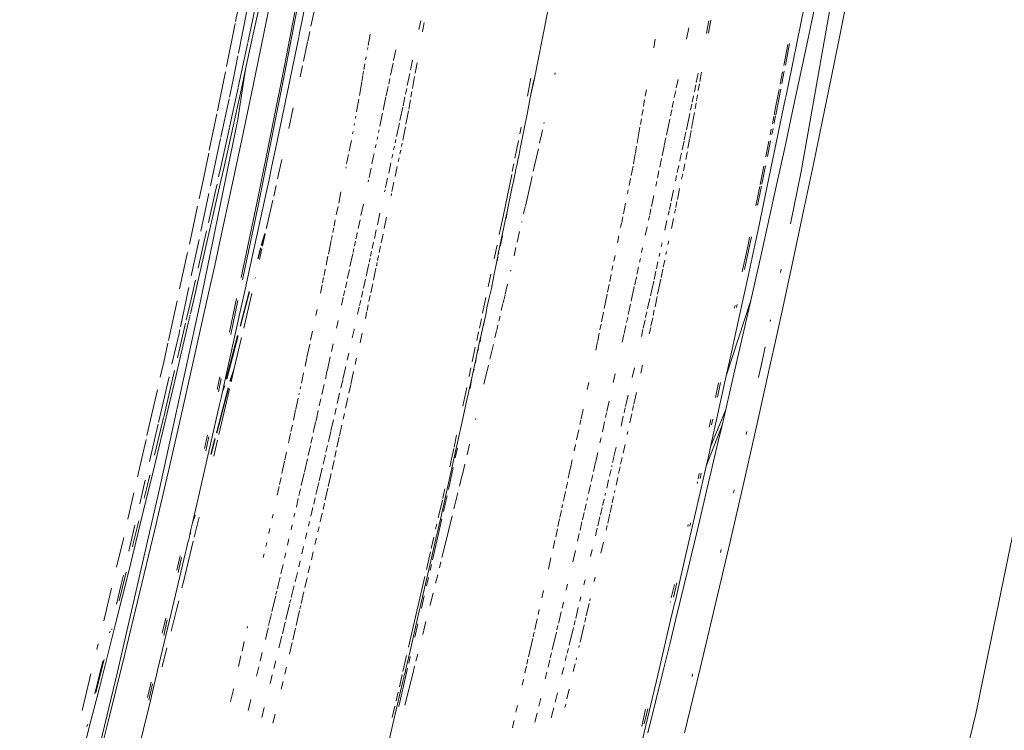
# Model space of a CAD drawing. Header units: millimetres. Extents: x 504675 to 860349, y -23215 to 63575.
# Tile 97 of 177: x 592478 to 592537, y 32815 to 32857. Entities that reach past the tile are written whole.
import ezdxf
from ezdxf import colors
from ezdxf.entities.mleader import LeaderData, LeaderLine
from ezdxf.math import Vec2, Vec3

# ---------------------------------------------------------------- set-up
doc = ezdxf.new("R2010")
doc.units = ezdxf.units.MM
doc.header["$LTSCALE"] = 10
doc.header["$PDMODE"] = 35
doc.header["$PDSIZE"] = -1000
doc.linetypes.add('LEVEL-F-OVERALL LAYOUT$0$HIDDEN', pattern=[0.375, 0.25, -0.125])
doc.layers.get('0').update_dxf_attribs({"linetype": 'CONTINUOUS'})
doc.layers.get('Defpoints').update_dxf_attribs({"color": 253, "linetype": 'CONTINUOUS'})
for name, color, linetype, lineweight in [('ARCH', 8, 'CONTINUOUS', 0), ('DIM', 8, 'CONTINUOUS', 15), ('furniture', 8, 'CONTINUOUS', 5), ('level-C-ELEVATION-$0$I-ANNO-TEXT', 8, 'CONTINUOUS', 18)]:
    doc.layers.add(name, color=color, linetype=linetype, lineweight=lineweight)
doc.layers.add('LEVEL-F-OVERALL LAYOUT$0$DASH1L', color=8, linetype='LEVEL-F-OVERALL LAYOUT$0$HIDDEN')
doc.styles.add('level-C-ELEVATION-$0$KGD - Note', font='romans.shx', dxfattribs={"width": 0.7, "height": 2})
doc.styles.get("Standard").update_dxf_attribs({"font": 'verdana.ttf'})
doc.dimstyles.new('LBF 50', dxfattribs={"dimscale": 25, "dimtxt": 1.75, "dimasz": 1.75, "dimexe": 1, "dimexo": 1, "dimgap": 1, "dimtad": 1, "dimdec": 0, "dimrnd": 5, "dimzin": 12, "dimdsep": 46, "dimtxsty": 'Standard', "dimblk": 'CLOSEDBLANK', "dimcen": 0, "dimclrd": 256, "dimclre": 256, "dimclrt": 256, "dimadec": 0, "dimazin": 3, "dimtfac": 1, "dimtdec": 0, "dimtofl": 0, "dimtmove": 0, "dimatfit": 3, "dimldrblk": 'CLOSEDBLANK', "dimfxl": 0.18, "dimtolj": 1, "dimtzin": 0, "dimlwd": -1, "dimlwe": -1, "dimarcsym": 0})

# ---------------------------------------------------------------- blocks, each defined once
blk = doc.blocks.new('ARCH')
at = {"layer": 'LEVEL-F-OVERALL LAYOUT$0$DASH1L'}
h = blk.add_hatch(dxfattribs=at)
h.set_pattern_fill('ANGLE', color=8, scale=10, angle=352.06644)
h.set_pattern_definition([(352.0664444, (-404119.055, 373340.98), (9.6410197, 69.1814516), [50.8, -19.05]), (82.0664444, (-404119.055, 373340.98), (-69.1814516, 9.6410197), [50.8, -19.05])])
edge = h.paths.add_edge_path(flags=16)
edge.add_line((572074.712, 35847.062), (602196.904, 29528.217))
edge.add_line((602196.904, 29528.217), (599472.63, 39352.005))
edge.add_arc((597545.364, 38817.547), 2000, 15.499436, 89.998351)
edge.add_line((597545.422, 40817.547), (573256.113, 40817.547))
edge.add_arc((576210.344, 22394.182), 18658.72, 99.1099624, 106.6903327)
edge.add_line((570851.58, 40266.829), (572074.712, 35847.062))
h.paths.add_polyline_path([(583373.777, 40815.973), (583374.097, 40875.042), (586424.097, 40859.112), (586423.937, 40815.973)], flags=16)
h.paths.add_polyline_path([(600840.891, 34605.132), (600792.778, 34591.523), (599497.965, 39260.646), (599546.078, 39274.255)])
h.paths.add_polyline_path([(587210.4, 32671.778), (587194.965, 32598.383), (582692.955, 33542.787), (582708.389, 33616.182)])
edge = h.paths.add_edge_path()
edge.add_line((572071.73, 35387.893), (601863.317, 29138.4))
edge.add_arc((601986.5, 29725.619), 600, 258.152638, 375.499436)
edge.add_line((602564.68, 29885.956), (599906.265, 39472.258))
edge.add_arc((597545.364, 38817.547), 2450, 15.499436, 89.998351)
edge.add_line((597545.435, 41267.547), (573220.478, 41267.547))
edge.add_arc((576210.344, 22394.182), 19108.72, 99.0018321, 106.2358191)
edge.add_arc((571035.465, 40164.758), 600, 106.235819, 195.468967)
edge.add_line((570457.2, 40004.728), (571616.648, 35815.082))
edge.add_arc((572194.913, 35975.111), 600, 195.468967, 258.152638)
h.paths.add_polyline_path([(587210.4, 32671.778), (587195.409, 32600.494), (587195.432, 32600.49)])
at = {"layer": 'furniture'}
for p, q in [((592524.666, 32847.788), (592528.472, 32869.357)), ((592535.025, 32815.649), (592545.129, 32864.982)), ((592494.081, 32854.158), (592495.225, 32860.107)), ((592494.061, 32853.576), (592495.296, 32860.001)), ((592492.754, 32858.492), (592492.131, 32855.593)), ((592491.163, 32856.685), (592491.379, 32857.74)), ((592492.42, 32857.978), (592491.885, 32855.449)), ((592495.328, 32857.832), (592494.909, 32855.797)), ((592495.944, 32857.905), (592495.625, 32856.412)), ((592525.306, 32856.729), (592525.578, 32858.031)), ((592527.359, 32857.844), (592526.919, 32855.654)), ((592491.33, 32854.821), (592491.851, 32857.417)), ((592493.132, 32857.448), (592492.632, 32855.005)), ((592509.664, 32857.32), (592509.352, 32855.729)), ((592524.434, 32855.507), (592524.842, 32857.532)), ((592490.616, 32854.013), (592491.139, 32856.57)), ((592502.131, 32856.734), (592502.025, 32856.216)), ((592502.339, 32856.625), (592502.242, 32856.082)), ((592519.125, 32856.324), (592519.207, 32856.727)), ((592519.189, 32856.007), (592519.325, 32856.768)), ((592525.306, 32856.729), (592525.047, 32855.504)), ((592495.556, 32856.09), (592495.434, 32855.518)), ((592499.006, 32855.262), (592499.125, 32855.947)), ((592517.873, 32855.652), (592518.011, 32856.322)), ((592519.052, 32855.97), (592519.125, 32856.324)), ((592491.754, 32853.857), (592492.131, 32855.593)), ((592491.874, 32855.394), (592491.864, 32855.347)), ((592494.903, 32855.766), (592493.6, 32849.498)), ((592495.181, 32854.344), (592495.426, 32855.481)), ((592509.352, 32855.729), (592509.091, 32854.408)), ((592515.935, 32855.129), (592516.025, 32855.649)), ((592523.733, 32854.108), (592523.978, 32855.383)), ((592525.047, 32855.504), (592524.16, 32851.366)), ((592524.176, 32854.237), (592524.434, 32855.507)), ((592526.919, 32855.654), (592526.446, 32853.322)), ((592491.864, 32855.347), (592491.318, 32852.801)), ((592492.632, 32855.005), (592492.097, 32852.42)), ((592498.965, 32855.03), (592498.986, 32855.149)), ((592500.521, 32854.38), (592500.651, 32855.008)), ((592523.636, 32854.079), (592523.876, 32855.328)), ((592491.013, 32853.239), (592491.298, 32854.661)), ((592498.859, 32854.419), (592498.89, 32854.597)), ((592500.488, 32854.224), (592500.339, 32853.507)), ((592501.647, 32854.395), (592501.522, 32853.797)), ((592501.909, 32854.234), (592501.801, 32853.634)), ((592509.091, 32854.408), (592508.854, 32853.219)), ((592524.176, 32854.237), (592523.755, 32852.195)), ((592490.08, 32851.396), (592490.554, 32853.714)), ((592491.298, 32850.888), (592491.754, 32853.857)), ((592491.442, 32852.435), (592491.754, 32853.857)), ((592492.501, 32846.29), (592494.081, 32854.158)), ((592494.979, 32853.406), (592495.121, 32854.064)), ((592498.7, 32853.505), (592498.742, 32853.745)), ((592498.759, 32853.843), (592498.817, 32854.177)), ((592501.483, 32853.611), (592501.333, 32852.895)), ((592510.076, 32853.549), (592510.096, 32853.64)), ((592518.512, 32853.348), (592518.569, 32853.625)), ((592518.673, 32853.132), (592518.773, 32853.691)), ((592523.425, 32852.983), (592523.565, 32853.71)), ((592523.522, 32853.011), (592523.661, 32853.736)), ((592490.792, 32852.204), (592491.013, 32853.239)), ((592492.493, 32845.76), (592494.061, 32853.576)), ((592498.491, 32852.302), (592498.63, 32853.104)), ((592498.64, 32853.159), (592498.695, 32853.477)), ((592500.298, 32853.308), (592500.229, 32852.978)), ((592501.766, 32853.437), (592501.635, 32852.709)), ((592508.619, 32853.112), (592508.449, 32852.267)), ((592508.662, 32853.337), (592508.619, 32853.112)), ((592508.62, 32852.162), (592508.826, 32853.236)), ((592508.854, 32853.219), (592508.62, 32852.162)), ((592517.373, 32853.242), (592517.272, 32852.753)), ((592518.455, 32853.073), (592518.512, 32853.348)), ((592526.446, 32853.322), (592525.938, 32850.846)), ((592491.271, 32852.58), (592490.802, 32850.422)), ((592491.311, 32852.767), (592491.271, 32852.58)), ((592500.086, 32852.29), (592500.202, 32852.846)), ((592501.297, 32852.722), (592501.228, 32852.391)), ((592501.605, 32852.541), (592501.544, 32852.205)), ((592515.436, 32852.257), (592515.502, 32852.642)), ((592517.153, 32852.182), (592517.235, 32852.577)), ((592518.341, 32852.529), (592518.424, 32852.926)), ((592518.577, 32852.598), (592518.647, 32852.992)), ((592523.137, 32851.484), (592523.362, 32852.657)), ((592523.166, 32851.157), (592523.459, 32852.683)), ((592490.288, 32849.84), (592490.771, 32852.105)), ((592491.442, 32852.435), (592490.473, 32848.066)), ((592492.097, 32852.42), (592491.526, 32849.694)), ((592498.324, 32851.344), (592498.454, 32852.093)), ((592500.07, 32852.216), (592499.906, 32851.429)), ((592501.195, 32852.233), (592501.081, 32851.693)), ((592501.514, 32852.037), (592501.416, 32851.491)), ((592508.62, 32852.162), (592508.443, 32851.188)), ((592515.33, 32851.648), (592515.397, 32852.037)), ((592517.108, 32851.965), (592517.031, 32851.598)), ((592518.213, 32851.917), (592518.29, 32852.285)), ((592518.383, 32851.521), (592518.445, 32851.865)), ((592518.467, 32851.986), (592518.532, 32852.35)), ((592523.749, 32852.163), (592522.443, 32845.886)), ((592494.579, 32851.573), (592494.308, 32850.34)), ((592501.062, 32851.605), (592500.896, 32850.819)), ((592501.399, 32851.397), (592501.255, 32850.597)), ((592515.237, 32851.113), (592515.3, 32851.477)), ((592516.999, 32851.444), (592516.927, 32851.098)), ((592518.114, 32851.443), (592518.186, 32851.789)), ((592518.174, 32850.352), (592518.344, 32851.302)), ((592523.066, 32851.13), (592523.137, 32851.484)), ((592523.732, 32849.384), (592524.16, 32851.366)), ((592489.052, 32840.003), (592491.298, 32850.888)), ((592489.602, 32849.062), (592490.042, 32851.211)), ((592498.257, 32850.959), (592498.277, 32851.074)), ((592499.71, 32850.49), (592499.87, 32851.256)), ((592508.443, 32851.188), (592508.254, 32850.328)), ((592509.431, 32850.635), (592509.445, 32850.699)), ((592515.144, 32850.581), (592515.204, 32850.922)), ((592516.688, 32849.951), (592516.888, 32850.908)), ((592517.868, 32850.27), (592518.069, 32851.227)), ((592522.962, 32850.616), (592523.052, 32851.061)), ((592523.065, 32850.645), (592523.116, 32850.902)), ((592523.116, 32850.902), (592523.152, 32851.088)), ((592525.938, 32850.846), (592525.394, 32848.229)), ((592490.795, 32850.39), (592490.64, 32849.679)), ((592498.094, 32850.025), (592498.12, 32850.173)), ((592498.181, 32850.523), (592498.203, 32850.653)), ((592499.662, 32850.265), (592499.63, 32850.113)), ((592500.864, 32850.668), (592500.696, 32849.882)), ((592501.229, 32850.452), (592501.062, 32849.656)), ((592508.081, 32850.435), (592507.999, 32850.025)), ((592508.254, 32850.328), (592508.096, 32849.539)), ((592509.347, 32850.259), (592509.26, 32849.871)), ((592514.954, 32849.483), (592515.118, 32850.43)), ((592517.741, 32849.669), (592517.842, 32850.144)), ((592518.067, 32849.759), (592518.153, 32850.234)), ((592522.832, 32849.965), (592522.902, 32850.315)), ((592522.935, 32849.995), (592523.004, 32850.343)), ((592489.671, 32846.942), (592490.268, 32849.745)), ((592490.64, 32849.679), (592490.303, 32848.144)), ((592491.526, 32849.694), (592490.916, 32846.828)), ((592497.895, 32849.007), (592498.021, 32849.627)), ((592499.577, 32849.858), (592499.541, 32849.686)), ((592500.654, 32849.687), (592500.616, 32849.506)), ((592507.923, 32849.645), (592507.709, 32848.581)), ((592508.096, 32849.539), (592508.029, 32849.166)), ((592509.171, 32849.474), (592509.254, 32849.844)), ((592516.656, 32849.8), (592516.561, 32849.346)), ((592517.615, 32849.076), (592517.732, 32849.624)), ((592517.962, 32849.176), (592518.059, 32849.712)), ((592522.57, 32848.661), (592522.758, 32849.597)), ((592522.673, 32848.692), (592522.86, 32849.625)), ((592493.315, 32848.143), (592493.6, 32849.498)), ((592499.479, 32849.395), (592499.438, 32849.199)), ((592500.569, 32849.284), (592500.525, 32849.08)), ((592500.94, 32849.07), (592500.894, 32848.853)), ((592501.024, 32849.471), (592500.983, 32849.279)), ((592508.029, 32849.166), (592507.956, 32848.814)), ((592509.097, 32849.146), (592508.799, 32847.82)), ((592514.848, 32848.876), (592514.921, 32849.296)), ((592516.552, 32849.305), (592516.433, 32848.735)), ((592517.916, 32848.916), (592517.926, 32848.973)), ((592523.732, 32849.384), (592523.152, 32846.733)), ((592489.197, 32847.085), (592489.565, 32848.885)), ((592493.904, 32848.505), (592493.651, 32847.364)), ((592497.74, 32848.246), (592497.856, 32848.815)), ((592499.317, 32848.621), (592499.24, 32848.258)), ((592499.368, 32848.865), (592499.317, 32848.621)), ((592500.47, 32848.827), (592500.42, 32848.595)), ((592500.844, 32848.613), (592500.793, 32848.367)), ((592507.883, 32848.478), (592507.817, 32848.151)), ((592507.956, 32848.814), (592507.883, 32848.478)), ((592514.739, 32848.247), (592514.843, 32848.844)), ((592516.396, 32848.56), (592516.291, 32848.058)), ((592517.473, 32848.403), (592517.51, 32848.577)), ((592517.51, 32848.577), (592517.574, 32848.878)), ((592517.83, 32848.507), (592517.916, 32848.916)), ((592490.303, 32848.144), (592490.155, 32847.477)), ((592490.307, 32847.332), (592490.473, 32848.066)), ((592493.119, 32847.224), (592493.315, 32848.143)), ((592497.689, 32847.992), (592497.705, 32848.072)), ((592499.186, 32848.002), (592499.066, 32847.437)), ((592500.358, 32848.306), (592500.229, 32847.707)), ((592500.735, 32848.092), (592500.61, 32847.495)), ((592507.644, 32848.258), (592507.553, 32847.805)), ((592507.769, 32847.915), (592507.725, 32847.702)), ((592507.769, 32847.915), (592507.761, 32847.875)), ((592507.785, 32847.993), (592507.769, 32847.915)), ((592507.817, 32848.151), (592507.785, 32847.993)), ((592514.602, 32847.566), (592514.711, 32848.106)), ((592516.246, 32847.844), (592516.156, 32847.416)), ((592517.329, 32847.732), (592517.421, 32848.16)), ((592517.689, 32847.829), (592517.778, 32848.257)), ((592522.241, 32847.02), (592522.46, 32848.115)), ((592522.344, 32847.049), (592522.563, 32848.143)), ((592524.029, 32844.687), (592524.666, 32847.788)), ((592525.394, 32848.229), (592524.814, 32845.47)), ((592489.007, 32841.619), (592490.307, 32847.332)), ((592492.985, 32846.602), (592493.119, 32847.224)), ((592499.035, 32847.289), (592499.012, 32847.183)), ((592500.163, 32847.404), (592500.041, 32846.841)), ((592507.517, 32847.624), (592507.017, 32845.137)), ((592507.691, 32847.521), (592507.622, 32847.176)), ((592507.725, 32847.702), (592507.691, 32847.521)), ((592508.726, 32847.497), (592508.328, 32845.737)), ((592514.48, 32846.966), (592514.567, 32847.392)), ((592516.111, 32847.206), (592516.053, 32846.929)), ((592517.225, 32847.243), (592517.292, 32847.556)), ((592517.587, 32847.34), (592517.655, 32847.664)), ((592489.001, 32846.182), (592489.197, 32847.085)), ((592490.062, 32847.053), (592489.953, 32846.561)), ((592490.916, 32846.828), (592490.267, 32843.821)), ((592493.42, 32846.333), (592493.562, 32846.967)), ((592500.014, 32846.713), (592499.987, 32846.588)), ((592500.543, 32847.171), (592500.425, 32846.607)), ((592507.574, 32846.982), (592507.246, 32845.421)), ((592507.622, 32847.176), (592507.574, 32846.982)), ((592514.382, 32846.481), (592514.427, 32846.705)), ((592516.966, 32846.04), (592517.105, 32846.684)), ((592517.336, 32846.139), (592517.47, 32846.781)), ((592521.988, 32845.765), (592522.161, 32846.622)), ((592522.092, 32845.792), (592522.319, 32846.926)), ((592522.166, 32846.648), (592522.216, 32846.899)), ((592523.152, 32846.733), (592522.334, 32843.041)), ((592489.1, 32844.267), (592489.577, 32846.502)), ((592489.953, 32846.561), (592489.554, 32844.781)), ((592491.485, 32841.523), (592492.501, 32846.29)), ((592492.985, 32846.602), (592492.772, 32845.628)), ((592493.367, 32846.099), (592493.037, 32844.64)), ((592497.269, 32845.924), (592497.403, 32846.585)), ((592500.399, 32846.486), (592500.372, 32846.353)), ((592515.935, 32846.371), (592515.799, 32845.729)), ((592488.419, 32843.495), (592488.905, 32845.739)), ((592491.56, 32841.382), (592492.493, 32845.76)), ((592492.772, 32845.628), (592491.928, 32841.721)), ((592497.126, 32845.221), (592497.23, 32845.732)), ((592498.73, 32845.857), (592498.587, 32845.185)), ((592508.226, 32845.285), (592508.322, 32845.711)), ((592514.14, 32845.288), (592514.269, 32845.926)), ((592515.767, 32845.579), (592515.694, 32845.234)), ((592516.788, 32845.218), (592516.843, 32845.473)), ((592516.86, 32845.553), (592516.939, 32845.915)), ((592517.165, 32845.318), (592517.218, 32845.572)), ((592517.235, 32845.655), (592517.312, 32846.022)), ((592522.157, 32844.525), (592522.443, 32845.886)), ((592524.814, 32845.47), (592524.195, 32842.569)), ((592496.993, 32844.565), (592497.067, 32844.932)), ((592498.532, 32844.93), (592498.423, 32844.421)), ((592499.711, 32845.319), (592499.562, 32844.638)), ((592500.11, 32845.1), (592499.966, 32844.411)), ((592507.246, 32845.421), (592506.723, 32842.907)), ((592507.017, 32845.137), (592506.786, 32844.055)), ((592507.187, 32845.006), (592507.246, 32845.421)), ((592514.037, 32844.782), (592514.102, 32845.102)), ((592515.679, 32845.164), (592515.625, 32844.908)), ((592516.595, 32844.325), (592516.716, 32844.888)), ((592516.979, 32844.428), (592517.101, 32845.01)), ((592493.037, 32844.64), (592492.965, 32844.434)), ((592493.037, 32844.64), (592492.987, 32844.42)), ((592496.913, 32844.174), (592496.971, 32844.459)), ((592499.496, 32844.337), (592499.384, 32843.828)), ((592508.115, 32844.8), (592508.123, 32844.833)), ((592513.974, 32844.469), (592514.026, 32844.725)), ((592515.5, 32844.321), (592515.435, 32844.016)), ((592515.541, 32844.513), (592515.5, 32844.321)), ((592521.96, 32843.602), (592522.157, 32844.525)), ((592488.535, 32841.613), (592488.994, 32843.768)), ((592489.44, 32844.273), (592489.226, 32843.316)), ((592490.267, 32843.821), (592489.92, 32842.229)), ((592492.675, 32843.423), (592492.882, 32844.117)), ((592492.882, 32844.117), (592492.697, 32843.409)), ((592492.752, 32843.376), (592492.915, 32844.098)), ((592496.655, 32842.904), (592496.818, 32843.705)), ((592496.832, 32843.774), (592496.879, 32844.004)), ((592498.335, 32844.008), (592498.291, 32843.803)), ((592498.371, 32844.175), (592498.335, 32844.008)), ((592499.898, 32844.089), (592499.791, 32843.577)), ((592506.844, 32843.345), (592506.979, 32843.978)), ((592507.844, 32843.611), (592507.989, 32844.247)), ((592513.793, 32843.578), (592513.875, 32843.983)), ((592521.516, 32842.925), (592521.718, 32843.928)), ((592521.614, 32843.901), (592521.525, 32843.455)), ((592489.226, 32843.316), (592488.943, 32842.073)), ((592492.47, 32842.635), (592492.634, 32843.264)), ((592492.656, 32843.251), (592492.492, 32842.621)), ((592492.57, 32842.573), (592492.715, 32843.215)), ((592498.168, 32843.234), (592498.119, 32843.003)), ((592498.261, 32843.663), (592498.2, 32843.378)), ((592499.337, 32843.614), (592499.254, 32843.237)), ((592499.749, 32843.375), (592499.669, 32842.993)), ((592506.654, 32843.433), (592506.48, 32842.619)), ((592507.657, 32842.799), (592507.77, 32843.288)), ((592515.274, 32843.264), (592515.215, 32842.988)), ((592516.382, 32843.344), (592516.397, 32843.412)), ((592516.397, 32843.412), (592516.432, 32843.574)), ((592516.778, 32843.464), (592516.823, 32843.679)), ((592521.182, 32841.846), (592521.525, 32843.455)), ((592521.825, 32842.977), (592521.96, 32843.602)), ((592487.843, 32840.833), (592488.311, 32842.996)), ((592496.52, 32842.24), (592496.63, 32842.778)), ((592498.099, 32842.913), (592497.936, 32842.158)), ((592499.127, 32842.662), (592499.076, 32842.429)), ((592499.217, 32843.072), (592499.155, 32842.788)), ((592499.632, 32842.815), (592499.572, 32842.53)), ((592506.454, 32841.619), (592506.697, 32842.78)), ((592506.67, 32842.527), (592506.697, 32842.78)), ((592506.723, 32842.907), (592506.697, 32842.78)), ((592506.723, 32842.907), (592506.771, 32843.002)), ((592513.572, 32842.488), (592513.641, 32842.827)), ((592515.141, 32842.642), (592515.092, 32842.416)), ((592516.254, 32842.763), (592516.296, 32842.952)), ((592516.5, 32842.132), (592516.587, 32842.549)), ((592516.657, 32842.883), (592516.694, 32843.059)), ((592521.315, 32841.979), (592521.516, 32842.925)), ((592521.825, 32842.977), (592521.522, 32841.587)), ((592522.334, 32843.041), (592521.683, 32840.159)), ((592524.195, 32842.569), (592523.537, 32839.528)), ((592489.92, 32842.229), (592489.559, 32840.588)), ((592496.398, 32841.635), (592496.473, 32842.007)), ((592497.9, 32841.992), (592497.793, 32841.493)), ((592498.993, 32842.051), (592498.893, 32841.601)), ((592499.053, 32842.323), (592498.993, 32842.051)), ((592499.475, 32842.062), (592499.326, 32841.349)), ((592499.548, 32842.411), (592499.499, 32842.177)), ((592513.458, 32841.928), (592513.514, 32842.205)), ((592515.031, 32842.131), (592514.988, 32841.929)), ((592516.091, 32842.022), (592516.183, 32842.44)), ((592516.37, 32841.507), (592516.476, 32842.015)), ((592523.438, 32841.813), (592523.477, 32842.002)), ((592488.782, 32841.365), (592488.467, 32839.978)), ((592489.007, 32841.619), (592488.684, 32840.219)), ((592491.928, 32841.721), (592491.728, 32840.806)), ((592492.33, 32841.512), (592492.322, 32841.478)), ((592496.307, 32841.191), (592496.374, 32841.518)), ((592497.793, 32841.493), (592497.785, 32841.459)), ((592498.849, 32841.406), (592498.73, 32840.876)), ((592506.286, 32841.711), (592506.125, 32840.955)), ((592506.454, 32841.619), (592506.317, 32840.867)), ((592507.447, 32841.89), (592507.458, 32841.939)), ((592513.326, 32841.278), (592513.411, 32841.695)), ((592514.909, 32841.562), (592514.806, 32841.086)), ((592514.988, 32841.929), (592514.942, 32841.713)), ((592515.953, 32841.395), (592516.063, 32841.896)), ((592516.167, 32840.533), (592516.353, 32841.424)), ((592521.522, 32841.587), (592520.766, 32838.086)), ((592487.891, 32838.593), (592488.386, 32840.918)), ((592491.4, 32839.318), (592491.728, 32840.806)), ((592496.183, 32840.578), (592496.284, 32841.075)), ((592497.742, 32841.261), (592497.663, 32840.899)), ((592499.282, 32841.138), (592499.17, 32840.605)), ((592506.317, 32840.867), (592506.161, 32840.232)), ((592507.269, 32841.121), (592507.131, 32840.527)), ((592513.2, 32840.653), (592513.289, 32841.093)), ((592514.783, 32840.978), (592514.595, 32840.11)), ((592515.738, 32840.418), (592515.933, 32841.305)), ((592488.568, 32839.721), (592488.684, 32840.219)), ((592489.559, 32840.588), (592488.812, 32837.226)), ((592490.793, 32838.28), (592491.217, 32840.266)), ((592491.425, 32838.638), (592491.959, 32840.682)), ((592491.983, 32840.669), (592491.45, 32838.623)), ((592492.035, 32840.22), (592491.643, 32838.517)), ((592492.114, 32840.568), (592492.035, 32840.22)), ((592497.538, 32840.323), (592497.44, 32839.875)), ((592497.63, 32840.745), (592497.559, 32840.422)), ((592498.692, 32840.703), (592498.612, 32840.346)), ((592499.136, 32840.442), (592499.061, 32840.084)), ((592505.993, 32840.336), (592505.792, 32839.395)), ((592506.161, 32840.232), (592506.051, 32839.716)), ((592507.009, 32840.002), (592507.122, 32840.49)), ((592513.002, 32839.681), (592513.173, 32840.521)), ((592515.612, 32839.846), (592515.705, 32840.268)), ((592516.01, 32839.781), (592516.138, 32840.395)), ((592486.666, 32829.061), (592489.052, 32840.003)), ((592487.183, 32837.788), (592487.691, 32840.131)), ((592488.467, 32839.978), (592488.238, 32838.987)), ((592488.568, 32839.721), (592488.48, 32839.352)), ((592490.869, 32838.138), (592491.297, 32840.145)), ((592495.915, 32839.262), (592495.986, 32839.61)), ((592498.48, 32839.758), (592498.388, 32839.345)), ((592498.571, 32840.166), (592498.5, 32839.845)), ((592499.021, 32839.89), (592498.953, 32839.566)), ((592506.051, 32839.716), (592505.983, 32839.301)), ((592506.903, 32839.549), (592507.002, 32839.972)), ((592514.557, 32839.931), (592514.441, 32839.398)), ((592515.569, 32839.655), (592515.612, 32839.846)), ((592520.236, 32835.675), (592521.683, 32840.159)), ((592520.725, 32839.704), (592520.757, 32839.855)), ((592520.837, 32839.738), (592520.876, 32839.918)), ((592521.683, 32840.159), (592520.864, 32836.552)), ((592488.41, 32839.056), (592487.552, 32835.391)), ((592488.41, 32839.056), (592488.47, 32839.308)), ((592491.4, 32839.318), (592490.386, 32834.762)), ((592498.922, 32839.416), (592498.849, 32839.088)), ((592498.936, 32839.485), (592498.922, 32839.416)), ((592505.72, 32839.054), (592505.605, 32838.519)), ((592505.983, 32839.301), (592505.91, 32838.958)), ((592506.756, 32838.916), (592506.827, 32839.223)), ((592512.839, 32838.877), (592512.958, 32839.463)), ((592514.391, 32839.167), (592514.319, 32838.836)), ((592514.441, 32839.398), (592514.426, 32839.329)), ((592515.454, 32839.14), (592515.528, 32839.472)), ((592515.769, 32838.628), (592515.874, 32839.132)), ((592515.901, 32839.26), (592515.97, 32839.591)), ((592523.537, 32839.528), (592523.185, 32837.918)), ((592488.198, 32838.814), (592487.722, 32836.757)), ((592497.214, 32838.84), (592497.141, 32838.506)), ((592497.24, 32838.958), (592497.214, 32838.84)), ((592498.191, 32838.464), (592498.181, 32838.419)), ((592505.721, 32838.198), (592505.824, 32838.665)), ((592505.91, 32838.958), (592505.824, 32838.665)), ((592505.849, 32838.672), (592505.91, 32838.958)), ((592506.634, 32838.397), (592506.701, 32838.685)), ((592512.746, 32838.415), (592512.812, 32838.744)), ((592514.283, 32838.671), (592514.178, 32838.194)), ((592515.311, 32838.503), (592515.423, 32839.001)), ((592515.673, 32838.165), (592515.754, 32838.553)), ((592522.84, 32838.905), (592522.859, 32838.998)), ((592487.389, 32836.381), (592487.806, 32838.195)), ((592487.806, 32838.195), (592487.855, 32838.425)), ((592490.607, 32835.508), (592491.279, 32838.079)), ((592491.304, 32838.065), (592490.634, 32835.492)), ((592491.51, 32837.948), (592491.082, 32836.109)), ((592495.606, 32837.799), (592495.722, 32838.34)), ((592498.181, 32838.419), (592498.07, 32837.933)), ((592498.658, 32838.221), (592498.531, 32837.649)), ((592505.558, 32838.299), (592505.448, 32837.784)), ((592505.684, 32838.028), (592505.609, 32837.69)), ((592505.642, 32837.699), (592505.684, 32838.028)), ((592505.721, 32838.198), (592505.684, 32838.028)), ((592505.684, 32838.028), (592505.73, 32838.115)), ((592505.721, 32838.198), (592505.797, 32838.428)), ((592505.739, 32838.156), (592505.721, 32838.198)), ((592506.526, 32837.937), (592506.625, 32838.358)), ((592512.614, 32837.766), (592512.705, 32838.213)), ((592514.164, 32838.13), (592514.065, 32837.676)), ((592515.204, 32838.022), (592515.295, 32838.431)), ((592520.766, 32838.086), (592520.565, 32837.168)), ((592523.185, 32837.918), (592522.819, 32836.256)), ((592486.904, 32836.499), (592487.146, 32837.619)), ((592495.388, 32836.785), (592495.553, 32837.553)), ((592496.938, 32837.589), (592496.836, 32837.124)), ((592505.362, 32837.38), (592505.179, 32836.522)), ((592505.467, 32837.039), (592505.609, 32837.69)), ((592505.467, 32837.039), (592505.555, 32837.293)), ((592506.228, 32836.67), (592506.436, 32837.551)), ((592512.499, 32837.199), (592512.603, 32837.714)), ((592522.358, 32836.559), (592522.533, 32837.412)), ((592488.812, 32837.226), (592488.03, 32833.766)), ((592495.274, 32836.257), (592495.382, 32836.758)), ((592496.765, 32836.804), (592496.599, 32836.049)), ((592497.862, 32837.018), (592497.769, 32836.611)), ((592498.328, 32836.73), (592498.245, 32836.35)), ((592505.406, 32836.757), (592505.209, 32835.848)), ((592505.374, 32836.441), (592505.406, 32836.757)), ((592505.467, 32837.039), (592505.406, 32836.757)), ((592520.236, 32835.675), (592520.565, 32837.168)), ((592486.699, 32835.601), (592486.904, 32836.499)), ((592491.082, 32836.109), (592490.827, 32835.373)), ((592491.082, 32836.109), (592490.849, 32835.359)), ((592490.9, 32835.328), (592491.082, 32836.109)), ((592497.684, 32836.236), (592497.513, 32835.486)), ((592505.1, 32836.149), (592504.994, 32835.654)), ((592505.876, 32835.182), (592506.144, 32836.312)), ((592514.655, 32835.584), (592514.788, 32836.165)), ((592515.167, 32835.844), (592515.272, 32836.32)), ((592520.864, 32836.552), (592520.47, 32834.842)), ((592522.819, 32836.256), (592522.06, 32832.856)), ((592522.145, 32835.58), (592522.358, 32836.559)), ((592486.591, 32832.909), (592487.216, 32835.628)), ((592487.545, 32835.999), (592486.901, 32833.256)), ((592490.069, 32834.883), (592490.227, 32835.627)), ((592490.145, 32834.741), (592490.313, 32835.53)), ((592495.058, 32835.25), (592495.189, 32835.859)), ((592496.59, 32836.011), (592496.479, 32835.512)), ((592498.155, 32835.945), (592497.99, 32835.195)), ((592504.766, 32833.804), (592505.149, 32835.567)), ((592505.052, 32834.931), (592505.149, 32835.567)), ((592505.149, 32835.567), (592505.209, 32835.848)), ((592505.209, 32835.848), (592505.294, 32836.065)), ((592513.653, 32835.8), (592513.54, 32835.285)), ((592520.236, 32835.675), (592519.299, 32831.466)), ((592487.552, 32835.391), (592486.844, 32832.403)), ((592490.021, 32832.302), (592490.72, 32834.97)), ((592490.743, 32834.957), (592490.044, 32832.287)), ((592490.386, 32834.762), (592490.5, 32835.098)), ((592490.527, 32835.083), (592490.386, 32834.762)), ((592494.986, 32834.916), (592495.016, 32835.057)), ((592496.402, 32835.17), (592496.268, 32834.568)), ((592497.504, 32835.445), (592497.391, 32834.948)), ((592497.98, 32835.151), (592497.87, 32834.652)), ((592504.854, 32834.998), (592504.619, 32833.894)), ((592512, 32834.873), (592512.092, 32835.298)), ((592519.592, 32834.394), (592519.779, 32835.267)), ((592519.706, 32834.428), (592519.891, 32835.297)), ((592485.909, 32832.145), (592486.528, 32834.851)), ((592490.719, 32834.556), (592490.167, 32832.211)), ((592490.317, 32834.46), (592490.21, 32833.988)), ((592490.386, 32834.762), (592490.317, 32834.46)), ((592490.805, 32834.921), (592490.719, 32834.556)), ((592494.725, 32833.699), (592494.866, 32834.359)), ((592494.913, 32834.576), (592494.928, 32834.647)), ((592497.322, 32834.647), (592497.184, 32834.051)), ((592497.808, 32834.371), (592497.676, 32833.774)), ((592514.265, 32833.872), (592514.416, 32834.534)), ((592514.762, 32834.009), (592514.912, 32834.687)), ((592520.47, 32834.842), (592520.2, 32833.686)), ((592490.21, 32833.988), (592489.967, 32832.934)), ((592496.212, 32834.318), (592496.12, 32833.904)), ((592504.766, 32833.804), (592504.563, 32832.879)), ((592513.238, 32833.92), (592513.159, 32833.566)), ((592513.297, 32834.188), (592513.238, 32833.92)), ((592514.18, 32833.5), (592514.245, 32833.783)), ((592514.679, 32833.634), (592514.742, 32833.916)), ((592486.891, 32833.217), (592486.851, 32833.045)), ((592488.03, 32833.766), (592487.214, 32830.216)), ((592494.585, 32833.051), (592494.718, 32833.666)), ((592496.057, 32833.624), (592495.943, 32833.111)), ((592497.116, 32833.759), (592497.032, 32833.396)), ((592497.606, 32833.456), (592497.531, 32833.118)), ((592511.629, 32833.143), (592511.751, 32833.709)), ((592513.141, 32833.487), (592513.078, 32833.205)), ((592513.996, 32832.693), (592514.132, 32833.287)), ((592514.518, 32832.903), (592514.636, 32833.439)), ((592519.299, 32831.466), (592520.2, 32833.686)), ((592520.2, 32833.686), (592519.985, 32832.76)), ((592486.062, 32830.604), (592486.569, 32832.81)), ((592486.851, 32833.045), (592486.359, 32830.982)), ((592489.967, 32832.934), (592488.859, 32828.077)), ((592494.441, 32832.381), (592494.523, 32832.762)), ((592495.903, 32832.935), (592495.765, 32832.323)), ((592495.943, 32833.111), (592495.913, 32832.977)), ((592496.956, 32833.069), (592496.809, 32832.433)), ((592497.452, 32832.762), (592497.312, 32832.127)), ((592504.563, 32832.879), (592504.389, 32832.091)), ((592505.38, 32833.098), (592505.391, 32833.145)), ((592511.555, 32832.796), (592511.615, 32833.077)), ((592513.022, 32832.952), (592512.889, 32832.357)), ((592519.042, 32830.331), (592519.985, 32832.76)), ((592519.218, 32832.64), (592519.315, 32833.093)), ((592519.354, 32832.776), (592519.428, 32833.123)), ((592519.738, 32831.703), (592519.985, 32832.76)), ((592522.06, 32832.856), (592521.267, 32829.355)), ((592486.271, 32830.013), (592486.844, 32832.403)), ((592489.32, 32831.372), (592489.488, 32832.161)), ((592489.397, 32831.23), (592489.575, 32832.065)), ((592494.299, 32831.72), (592494.417, 32832.267)), ((592495.709, 32832.074), (592495.622, 32831.688)), ((592496.798, 32832.384), (592496.656, 32831.773)), ((592497.3, 32832.074), (592497.165, 32831.459)), ((592504.389, 32832.091), (592503.294, 32827.185)), ((592504.252, 32832.176), (592504.1, 32831.463)), ((592511.361, 32831.893), (592511.489, 32832.49)), ((592514.364, 32832.204), (592514.406, 32832.393)), ((592521.411, 32832.205), (592521.452, 32832.391)), ((592485.351, 32829.7), (592485.857, 32831.914)), ((592489.688, 32831.033), (592489.932, 32831.963)), ((592489.956, 32831.949), (592489.712, 32831.018)), ((592489.862, 32830.925), (592490.087, 32831.871)), ((592495.589, 32831.541), (592495.456, 32830.956)), ((592496.605, 32831.553), (592496.515, 32831.164)), ((592504.876, 32831.005), (592505.027, 32831.628)), ((592511.22, 32831.236), (592511.299, 32831.604)), ((592512.811, 32832.008), (592512.743, 32831.705)), ((592513.58, 32830.893), (592513.712, 32831.464)), ((592514.123, 32831.109), (592514.234, 32831.615)), ((592519.738, 32831.703), (592519.109, 32829.022)), ((592519.15, 32830.805), (592519.299, 32831.466)), ((592494.076, 32830.682), (592494.18, 32831.163)), ((592496.46, 32830.928), (592496.346, 32830.442)), ((592496.475, 32830.992), (592496.46, 32830.928)), ((592497.12, 32831.255), (592497.032, 32830.86)), ((592504.082, 32831.377), (592503.85, 32830.292)), ((592504.176, 32830.818), (592504.301, 32831.404)), ((592512.578, 32830.964), (592512.495, 32830.6)), ((592512.618, 32831.147), (592512.578, 32830.964)), ((592513.501, 32830.552), (592513.572, 32830.859)), ((592493.907, 32829.893), (592494.064, 32830.624)), ((592495.412, 32830.763), (592495.235, 32829.982)), ((592496.991, 32830.673), (592496.873, 32830.137)), ((592504.594, 32829.837), (592504.744, 32830.455)), ((592510.997, 32830.196), (592511.107, 32830.71)), ((592512.488, 32830.57), (592512.362, 32830.009)), ((592513.442, 32830.298), (592513.458, 32830.369)), ((592513.855, 32829.894), (592513.943, 32830.295)), ((592513.975, 32830.44), (592514.063, 32830.838)), ((592519.042, 32830.331), (592518.743, 32829.033)), ((592519.15, 32830.805), (592519.042, 32830.331)), ((592485.613, 32827.299), (592486.271, 32830.013)), ((592486.075, 32829.795), (592485.996, 32829.466)), ((592487.214, 32830.216), (592486.365, 32826.583)), ((592495.218, 32829.908), (592495.051, 32829.183)), ((592496.293, 32830.217), (592496.112, 32829.452)), ((592496.818, 32829.89), (592496.65, 32829.127)), ((592503.777, 32828.946), (592504.054, 32830.247)), ((592504.426, 32829.145), (592504.586, 32829.807)), ((592510.871, 32829.611), (592510.992, 32830.171)), ((592512.319, 32829.821), (592512.23, 32829.425)), ((592513.312, 32829.738), (592513.405, 32830.138)), ((592518.564, 32829.57), (592518.632, 32829.889)), ((592518.677, 32829.601), (592518.745, 32829.919)), ((592485.485, 32828.096), (592485.807, 32829.498)), ((592485.996, 32829.466), (592485.745, 32828.43)), ((592493.629, 32828.603), (592493.74, 32829.117)), ((592493.768, 32829.25), (592493.855, 32829.652)), ((592496.092, 32829.365), (592495.922, 32828.644)), ((592510.739, 32828.995), (592510.823, 32829.384)), ((592512.184, 32829.225), (592512.067, 32828.71)), ((592513.148, 32829.029), (592513.26, 32829.513)), ((592513.7, 32829.193), (592513.803, 32829.658)), ((592518.504, 32829.291), (592518.525, 32829.39)), ((592521.267, 32829.355), (592520.44, 32825.763)), ((592484.156, 32818.139), (592486.666, 32829.061)), ((592484.777, 32827.185), (592485.134, 32828.749)), ((592495.004, 32828.975), (592494.914, 32828.584)), ((592496.629, 32829.032), (592496.476, 32828.342)), ((592503.565, 32828.988), (592503.432, 32828.41)), ((592503.685, 32828.514), (592503.696, 32828.566)), ((592504.098, 32827.803), (592504.329, 32828.749)), ((592510.584, 32828.271), (592510.703, 32828.828)), ((592513.048, 32828.599), (592513.061, 32828.657)), ((592513.061, 32828.657), (592513.079, 32828.732)), ((592513.47, 32828.149), (592513.554, 32828.526)), ((592513.605, 32828.76), (592513.631, 32828.88)), ((592518.743, 32829.033), (592517.864, 32825.177)), ((592518.585, 32826.811), (592519.109, 32829.022)), ((592520.66, 32828.748), (592520.698, 32828.925)), ((592488.602, 32826.964), (592488.859, 32828.077)), ((592494.875, 32828.415), (592494.759, 32827.906)), ((592495.879, 32828.46), (592495.788, 32828.075)), ((592496.429, 32828.136), (592496.34, 32827.754)), ((592496.476, 32828.342), (592496.468, 32828.305)), ((592503.409, 32828.307), (592503.168, 32827.259)), ((592503.484, 32827.639), (592503.685, 32828.514)), ((592510.496, 32827.862), (592510.536, 32828.05)), ((592511.927, 32828.09), (592511.862, 32827.807)), ((592512.007, 32828.444), (592511.972, 32828.288)), ((592512.904, 32827.991), (592512.995, 32828.377)), ((592513.347, 32827.588), (592513.443, 32828.027)), ((592488.602, 32826.964), (592488.747, 32827.44)), ((592488.771, 32827.427), (592488.602, 32826.964)), ((592493.328, 32827.241), (592493.381, 32827.474)), ((592494.674, 32827.538), (592494.619, 32827.298)), ((592495.742, 32827.88), (592495.622, 32827.374)), ((592496.29, 32827.541), (592496.172, 32827.035)), ((592503.596, 32825.76), (592503.997, 32827.39)), ((592510.372, 32827.285), (592510.461, 32827.697)), ((592511.812, 32827.59), (592511.711, 32827.149)), ((592511.862, 32827.807), (592511.836, 32827.693)), ((592512.773, 32827.434), (592512.877, 32827.875)), ((592513.207, 32826.956), (592513.326, 32827.493)), ((592484.84, 32825.287), (592485.197, 32826.839)), ((592485.418, 32827.084), (592485.112, 32825.822)), ((592485.613, 32827.299), (592485.251, 32825.82)), ((592488.602, 32826.964), (592488.512, 32826.577)), ((592488.707, 32826.114), (592488.994, 32827.301)), ((592494.516, 32826.851), (592494.475, 32826.67)), ((592495.546, 32827.049), (592495.479, 32826.77)), ((592502.825, 32824.769), (592503.386, 32827.212)), ((592503.085, 32826.9), (592503.013, 32826.588)), ((592503.142, 32826.514), (592503.294, 32827.185)), ((592510.26, 32826.761), (592510.354, 32827.199)), ((592511.683, 32827.026), (592511.566, 32826.518)), ((592512.623, 32826.8), (592512.748, 32827.328)), ((592513.113, 32826.526), (592513.177, 32826.817)), ((592517.946, 32826.742), (592517.974, 32826.867)), ((592517.973, 32824.259), (592518.585, 32826.811)), ((592518.069, 32826.78), (592518.113, 32826.971)), ((592486.365, 32826.583), (592485.485, 32822.876)), ((592488.442, 32826.279), (592488.407, 32826.039)), ((592488.512, 32826.577), (592488.442, 32826.279)), ((592488.512, 32826.577), (592488.466, 32826.264)), ((592493.122, 32826.333), (592493.189, 32826.625)), ((592494.475, 32826.67), (592494.448, 32826.555)), ((592495.384, 32826.376), (592495.302, 32826.032)), ((592496.103, 32826.735), (592496.032, 32826.43)), ((592503.142, 32826.514), (592503.032, 32826.037)), ((592510.128, 32826.146), (592510.228, 32826.612)), ((592511.524, 32826.335), (592511.419, 32825.877)), ((592512.479, 32826.19), (592512.586, 32826.645)), ((592484.107, 32824.337), (592484.491, 32825.936)), ((592484.491, 32825.936), (592484.529, 32826.102)), ((592485.251, 32825.82), (592484.866, 32824.26)), ((592485.112, 32825.822), (592485.046, 32825.554)), ((592488.346, 32825.873), (592488.224, 32825.359)), ((592488.407, 32826.039), (592488.346, 32825.873)), ((592488.653, 32825.891), (592488.448, 32825.049)), ((592492.947, 32825.558), (592493.004, 32825.811)), ((592494.323, 32826.02), (592494.237, 32825.649)), ((592495.947, 32826.067), (592495.86, 32825.69)), ((592502.905, 32826.116), (592502.75, 32825.441)), ((592503.032, 32826.037), (592502.786, 32824.979)), ((592503.388, 32824.92), (592503.596, 32825.76)), ((592509.97, 32825.449), (592510.075, 32825.913)), ((592512.796, 32825.165), (592512.949, 32825.823)), ((592520.44, 32825.763), (592519.58, 32822.087)), ((592487.346, 32821.621), (592488.169, 32825.129)), ((592488.448, 32825.049), (592488.063, 32823.473)), ((592488.224, 32825.359), (592488.169, 32825.129)), ((592492.801, 32824.915), (592492.851, 32825.135)), ((592494.131, 32825.195), (592494.057, 32824.874)), ((592495.188, 32825.558), (592495.085, 32825.128)), ((592495.758, 32825.254), (592495.648, 32824.782)), ((592502.708, 32825.259), (592502.463, 32824.193)), ((592511.292, 32825.326), (592511.139, 32824.657)), ((592512.194, 32824.98), (592512.292, 32825.395)), ((592517.545, 32823.786), (592517.864, 32825.177)), ((592519.889, 32825.213), (592519.927, 32825.379)), ((592487.676, 32824.172), (592487.869, 32825.01)), ((592487.757, 32824.023), (592487.961, 32824.913)), ((592493.971, 32824.506), (592493.842, 32823.953)), ((592494.988, 32824.726), (592494.899, 32824.355)), ((592502.667, 32824.462), (592501.868, 32820.964)), ((592502.667, 32824.462), (592502.786, 32824.979)), ((592502.682, 32824.145), (592502.761, 32824.489)), ((592503.233, 32824.292), (592503.321, 32824.648)), ((592509.69, 32824.213), (592509.844, 32824.892)), ((592484.674, 32824.049), (592484.255, 32822.351)), ((592484.385, 32823.308), (592484.515, 32823.875)), ((592484.866, 32824.26), (592484.459, 32822.618)), ((592494.821, 32824.028), (592494.686, 32823.468)), ((592495.562, 32824.412), (592495.467, 32824.004)), ((592503.009, 32823.393), (592503.134, 32823.892)), ((592517.272, 32821.362), (592517.973, 32824.259)), ((592484.106, 32822.156), (592484.385, 32823.308)), ((592488.063, 32823.473), (592487.973, 32823.108)), ((592493.685, 32823.276), (592493.633, 32823.055)), ((592493.794, 32823.747), (592493.685, 32823.276)), ((592495.398, 32823.704), (592495.265, 32823.135)), ((592502.368, 32823.784), (592501.407, 32819.606)), ((592502.472, 32823.234), (592502.587, 32823.733)), ((592510.829, 32823.324), (592510.747, 32822.975)), ((592511.79, 32823.298), (592511.862, 32823.596)), ((592512.407, 32823.488), (592512.469, 32823.756)), ((592516.975, 32822.52), (592517.156, 32823.306)), ((592517.098, 32822.555), (592517.294, 32823.41)), ((592517.339, 32822.902), (592517.545, 32823.786)), ((592483.343, 32821.158), (592483.81, 32823.101)), ((592485.485, 32822.876), (592484.574, 32819.102)), ((592493.6, 32822.919), (592493.553, 32822.72)), ((592494.618, 32823.181), (592494.46, 32822.541)), ((592494.629, 32823.23), (592494.618, 32823.181)), ((592495.204, 32822.873), (592495.043, 32822.179)), ((592502.687, 32822.102), (592502.861, 32822.798)), ((592509.309, 32822.53), (592509.404, 32822.949)), ((592517.215, 32822.373), (592517.339, 32822.902)), ((592484.459, 32822.618), (592484.028, 32820.893)), ((592487.786, 32822.349), (592487.654, 32821.81)), ((592493.536, 32822.647), (592493.316, 32821.718)), ((592494.36, 32822.135), (592494.137, 32821.23)), ((592494.43, 32822.421), (592494.381, 32822.219)), ((592502.168, 32821.909), (592502.336, 32822.64)), ((592510.581, 32822.262), (592510.5, 32821.914)), ((592511.557, 32822.327), (592511.617, 32822.575)), ((592511.936, 32821.459), (592512.103, 32822.179)), ((592512.143, 32822.35), (592512.174, 32822.483)), ((592516.911, 32822.243), (592516.923, 32822.295)), ((592517.173, 32822.195), (592517.049, 32821.678)), ((592517.215, 32822.373), (592517.173, 32822.195)), ((592487.346, 32821.621), (592486.619, 32818.559)), ((592487.654, 32821.81), (592487.341, 32820.549)), ((592493.287, 32821.594), (592493.118, 32820.877)), ((592494.948, 32821.769), (592494.739, 32820.873)), ((592495.017, 32822.068), (592494.969, 32821.862)), ((592502.678, 32822.065), (592502.687, 32822.102)), ((592509.084, 32821.537), (592509.151, 32821.83)), ((592510.448, 32821.69), (592510.304, 32821.07)), ((592511.309, 32821.292), (592511.466, 32821.949)), ((592517.049, 32821.678), (592516.995, 32821.448)), ((592519.58, 32822.087), (592518.687, 32818.335)), ((592486.816, 32820.434), (592487.017, 32821.309)), ((592486.898, 32820.284), (592487.111, 32821.213)), ((592494.102, 32821.088), (592493.932, 32820.397)), ((592501.538, 32819.531), (592501.868, 32820.964)), ((592501.775, 32820.199), (592501.956, 32820.987)), ((592502.245, 32820.345), (592502.439, 32821.114)), ((592508.882, 32820.644), (592509.024, 32821.269)), ((592510.304, 32821.07), (592510.292, 32821.02)), ((592511.215, 32820.902), (592511.281, 32821.177)), ((592511.848, 32821.08), (592511.912, 32821.357)), ((592516.995, 32821.448), (592516.171, 32817.939)), ((592517.272, 32821.362), (592516.886, 32819.783)), ((592484.028, 32820.893), (592483.573, 32819.086)), ((592483.693, 32820.454), (592483.718, 32820.556)), ((592483.835, 32820.683), (592483.818, 32820.617)), ((592491.85, 32820.719), (592491.873, 32820.82)), ((592493.088, 32820.751), (592492.924, 32820.056)), ((592494.703, 32820.716), (592494.544, 32820.036)), ((592508.786, 32820.22), (592508.846, 32820.483)), ((592510.166, 32820.487), (592509.916, 32819.431)), ((592510.26, 32820.886), (592510.196, 32820.616)), ((592510.923, 32819.718), (592511.18, 32820.758)), ((592511.574, 32819.903), (592511.812, 32820.928)), ((592482.935, 32819.457), (592483.014, 32819.79)), ((592491.541, 32819.357), (592491.674, 32819.942)), ((592493.896, 32820.252), (592493.726, 32819.562)), ((592494.507, 32819.875), (592494.345, 32819.18)), ((592508.517, 32819.033), (592508.762, 32820.112)), ((592516.886, 32819.783), (592516.476, 32818.118)), ((592487.093, 32819.551), (592486.815, 32818.44)), ((592492.74, 32819.286), (592492.618, 32818.776)), ((592501.327, 32818.626), (592501.538, 32819.531)), ((592509.874, 32819.256), (592509.807, 32818.97)), ((592510.808, 32819.249), (592510.875, 32819.523)), ((592511.501, 32819.588), (592511.526, 32819.696)), ((592482.815, 32816.828), (592483.287, 32818.776)), ((592483.377, 32818.873), (592482.881, 32816.916)), ((592483.573, 32819.086), (592483.093, 32817.195)), ((592484.574, 32819.102), (592483.633, 32815.272)), ((592491.334, 32818.445), (592491.479, 32819.085)), ((592493.538, 32818.795), (592493.426, 32818.34)), ((592501.292, 32819.102), (592501.076, 32818.164)), ((592501.327, 32818.626), (592501.255, 32818.321)), ((592501.42, 32818.651), (592501.511, 32819.05)), ((592501.845, 32818.764), (592501.95, 32819.18)), ((592508.415, 32818.582), (592508.484, 32818.885)), ((592509.776, 32818.842), (592509.675, 32818.413)), ((592510.692, 32818.779), (592510.773, 32819.106)), ((592511.168, 32818.155), (592511.276, 32818.619)), ((592511.33, 32818.851), (592511.357, 32818.969)), ((592481.521, 32807.238), (592484.156, 32818.139)), ((592486.031, 32816.11), (592486.619, 32818.559)), ((592492.536, 32818.436), (592492.402, 32817.878)), ((592494.166, 32818.409), (592494.069, 32817.993)), ((592500.827, 32816.072), (592501.35, 32818.348)), ((592501.2, 32818.089), (592501.157, 32817.909)), ((592501.182, 32816.166), (592501.674, 32818.091)), ((592501.255, 32818.321), (592501.2, 32818.089)), ((592501.674, 32818.091), (592501.769, 32818.468)), ((592508.294, 32818.047), (592508.391, 32818.474)), ((592509.603, 32818.11), (592509.51, 32817.717)), ((592510.494, 32817.977), (592510.599, 32818.402)), ((592516.476, 32818.118), (592516.042, 32816.365)), ((592518.687, 32818.335), (592517.763, 32814.515)), ((592482.064, 32815.835), (592482.589, 32818.02)), ((592485.936, 32816.608), (592486.147, 32817.526)), ((592493.329, 32817.949), (592493.207, 32817.451)), ((592493.968, 32817.558), (592493.902, 32817.275)), ((592501.035, 32817.985), (592500.863, 32817.238)), ((592501.033, 32817.395), (592501.095, 32817.653)), ((592501.106, 32817.699), (592501.157, 32817.909)), ((592508.138, 32817.355), (592508.213, 32817.686)), ((592516.171, 32817.939), (592515.443, 32814.876)), ((592518.203, 32817.854), (592518.237, 32818.005)), ((592483.093, 32817.195), (592482.587, 32815.222)), ((592486.018, 32816.457), (592486.242, 32817.431)), ((592490.858, 32816.382), (592491.028, 32817.093)), ((592491.028, 32817.093), (592491.035, 32817.127)), ((592493.902, 32817.275), (592493.86, 32817.103)), ((592500.174, 32813.75), (592500.979, 32817.169)), ((592500.793, 32816.935), (592500.675, 32816.42)), ((592501.033, 32817.395), (592500.979, 32817.169)), ((592510.093, 32816.347), (592510.224, 32816.882)), ((592510.791, 32816.53), (592510.923, 32817.1)), ((592492.07, 32816.496), (592492.002, 32816.21)), ((592509.236, 32816.574), (592509.121, 32816.093)), ((592516.042, 32816.365), (592515.582, 32814.525)), ((592485.356, 32813.33), (592486.031, 32816.11)), ((592492.002, 32816.21), (592491.912, 32815.84)), ((592492.854, 32816.018), (592492.709, 32815.431)), ((592500.603, 32816.11), (592500.445, 32815.42)), ((592507.772, 32815.739), (592507.864, 32816.146)), ((592509.862, 32815.412), (592510.006, 32815.996)), ((592510.672, 32816.02), (592510.719, 32816.221)), ((592515.223, 32814.9), (592515.456, 32815.914)), ((592515.373, 32815.05), (592515.579, 32815.946)), ((592483.633, 32815.272), (592481.666, 32807.461)), ((592482.587, 32815.222), (592482.056, 32813.165)), ((592493.499, 32815.624), (592493.368, 32815.092)), ((592507.557, 32814.811), (592507.646, 32815.183)), ((592507.646, 32815.183), (592507.663, 32815.258)), ((592509.023, 32815.687), (592508.897, 32815.161)), ((592533.004, 32807.402), (592535.025, 32815.649)), ((592482.339, 32814.893), (592482.361, 32814.979)), ((592482.403, 32815.024), (592482.385, 32814.953)), ((592514.855, 32812.425), (592515.443, 32814.876))]:
    blk.add_line(p, q, dxfattribs=at)
blk = doc.blocks.new('level-C-ELEVATION-$0$_Open90')
at = {"color": 0, "linetype": 'ByBlock', "lineweight": -2}
for p, q in [((-0.5, 0.5), (0, 0)), ((0, 0), (-1, 0)), ((0, 0), (-0.5, -0.5))]:
    blk.add_line(p, q, dxfattribs=at)
blk = doc.blocks.new('_ClosedBlank')
at = {"color": 0, "linetype": 'ByBlock', "lineweight": -2}
for p, q in [((-1, 0.1667), (0, 0)), ((-1, 0.1667), (-1, -0.1667)), ((0, 0), (-1, -0.1667))]:
    blk.add_line(p, q, dxfattribs=at)
blk = doc.blocks.new('*D67')
at = {"layer": 'Defpoints', "color": 0, "ltscale": 0.25, "transparency": 16777216}
for p in [(592954.14, 34131.711), (593370.787, 32690.738), (592853.033, 32541.033)]:
    blk.add_point(p, dxfattribs=at)
at = {"layer": 'DIM', "ltscale": 0.25}
for p, q in [((592930.124, 34124.767), (592412.37, 33975.062)), ((592448.538, 33939.978), (592840.881, 32583.061)), ((593346.771, 32683.793), (592829.017, 32534.089))]:
    blk.add_line(p, q, dxfattribs=at)
at = {"layer": 'DIM', "ltscale": 0.25, "xscale": 43.75, "yscale": 43.75, "zscale": 43.75}
for p, rotation in [((592436.386, 33982.006), 106.1268337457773), ((592853.033, 32541.033), 286.1268337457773)]:
    blk.add_blockref('_ClosedBlank', p, dxfattribs=dict(at, rotation=rotation))
at = {"layer": 'DIM', "ltscale": 0.25, "insert": (592718.726, 33282.921), "char_height": 100, "attachment_point": 5, "rotation": 286.12683}
blk.add_mtext('\\A1;1500', dxfattribs=at)

msp = doc.modelspace()

# ---------------------------------------------------------------- block references
at = {"layer": 'ARCH'}
msp.add_blockref('ARCH', (0, 0), dxfattribs=at)

# ---------------------------------------------------------------- dimensions: what is measured, and where the dimension line sits
at = {"layer": 'DIM', "color": 1, "ltscale": 0.25}
dim = msp.add_linear_dim(base=(592853.033, 32541.033), p1=(592954.14, 34131.711), p2=(593370.787, 32690.738), angle=106.12683, dimstyle='LBF 50', override={"dimtxt": 4, "dimtad": 3}, dxfattribs=at)
dim.commit()
dim.dimension.update_dxf_attribs({"geometry": '*D67', "text_midpoint": (592718.726, 33282.921)})

# ---------------------------------------------------------------- leaders
at = {"layer": 'level-C-ELEVATION-$0$I-ANNO-TEXT', "ltscale": 0.25}
ml = msp.add_multileader_mtext('Standard', dxfattribs=at)
ml.set_content('{\\fIBM Plex Mono Medium|b0|i0|c0|p49;SIGNAGE}', color=142, style='level-C-ELEVATION-$0$KGD - Note')
ml.set_leader_properties(color=1)
ml.set_arrow_properties(name='level-C-ELEVATION-$0$_Open90')
ml.build(insert=Vec2(0, 0))
ml.multileader.update_dxf_attribs({"text_right_attachment_type": 3, "dogleg_length": 3, "arrow_head_size": 100, "scale": 50})
ctx = ml.context
ctx.base_point, ctx.scale, ctx.char_height, ctx.arrow_head_size, ctx.landing_gap_size, ctx.plane_origin, ctx.plane_x_axis, ctx.plane_y_axis = Vec3(635485.687, 31928.669), 50, 100, 100, 50, Vec3(635310.34, 32749.039), Vec3(0.965084, 0.261939), Vec3(-0.261939, 0.965084)
ctx.right_attachment, ctx.text_align_type = 3, 2
notes = []
notes.append((ctx, [(1, (1, 1, 0), (636135.51, 32105.041), (-0.965084, -0.261939), 150, [(0, [(636640.118, 33032.464)], 0, [])])]))
ctx.mtext.insert, ctx.mtext.text_direction, ctx.mtext.rotation, ctx.mtext.width, ctx.mtext.alignment, ctx.mtext.flow_direction = Vec3(635932.016, 32091.257), Vec3(0.965084, 0.261939), 0.265031, 1652.66293, 3, 5
for ctx, leaders in notes:
    for number, flags, end, landing, length, lines in leaders:
        leader = LeaderData()
        leader.index, (leader.has_last_leader_line, leader.has_dogleg_vector, leader.attachment_direction) = number, flags
        leader.last_leader_point, leader.dogleg_vector, leader.dogleg_length = Vec3(end), Vec3(landing), length
        for number, points, colour, breaks in lines:
            line = LeaderLine()
            line.index, line.vertices, line.color, line.breaks = number, Vec3.list(points), colors.encode_raw_color(colour), breaks
            leader.lines.append(line)
        ctx.leaders.append(leader)

doc.saveas('drawing.dxf')
